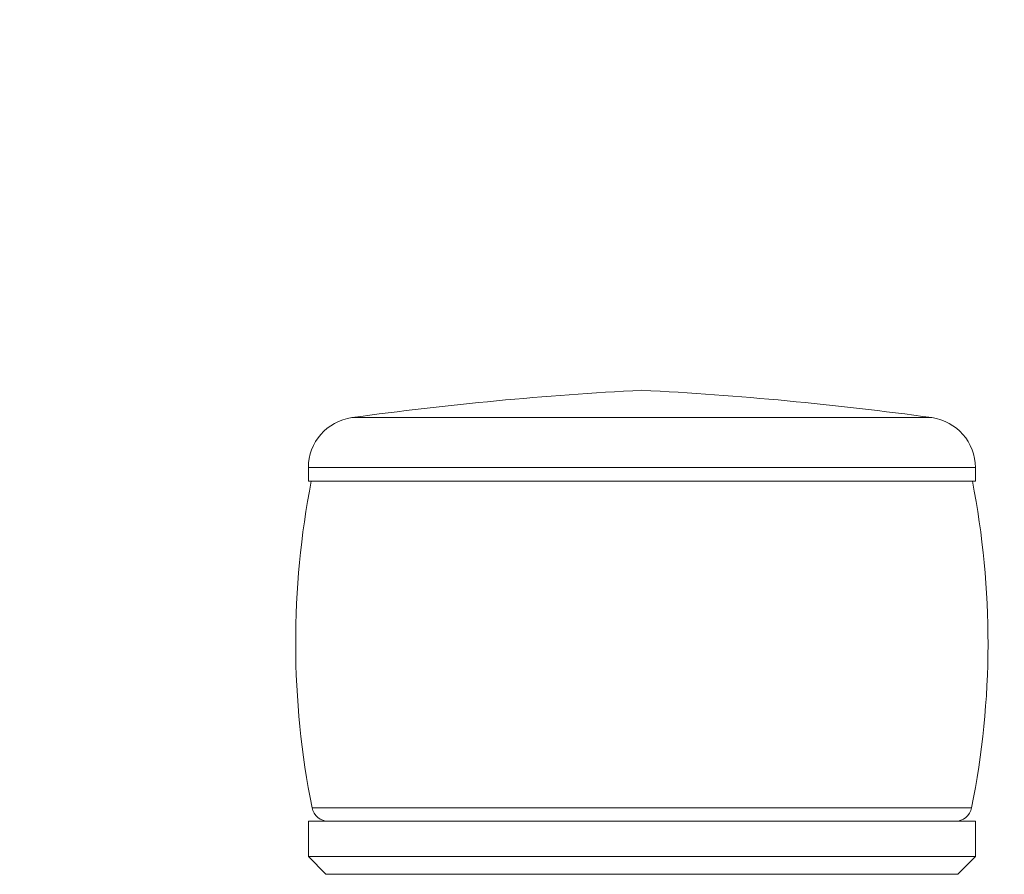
# Model space of a CAD drawing. Header units: millimetres. Extents: x 3 to 556, y 2 to 429.
# Tile 17 of 57: x 194 to 223, y 220 to 245. Entities that reach past the tile are written whole.
import ezdxf

# ---------------------------------------------------------------- set-up
doc = ezdxf.new("R2010")
doc.units = ezdxf.units.MM
doc.header["$LTSCALE"] = 2
doc.styles.add('SLDTEXTSTYLE0', font='TXT', dxfattribs={"width": 0.75})
doc.dimstyles.new('SLDDIMSTYLE7', dxfattribs={"dimtxt": 4.233333, "dimasz": 6.35, "dimexe": 0, "dimexo": 0.0625, "dimgap": 1.058333, "dimtad": 0, "dimtih": 1, "dimtoh": 1, "dimdec": 1, "dimrnd": 1e-09, "dimzin": 12, "dimdsep": 46, "dimtxsty": 'SLDTEXTSTYLE0', "dimsah": 1, "dimcen": 0, "dimadec": 0, "dimazin": 3, "dimtfac": 1, "dimtdec": 1, "dimtofl": 0, "dimtmove": 0, "dimatfit": 3, "dimfxl": 1, "dimfrac": 2, "dimtolj": 1, "dimtzin": 12, "dimarcsym": 0})

# ---------------------------------------------------------------- blocks, each defined once
blk = doc.blocks.new('_D_14')
at = {"color": 7, "linetype": 'Continuous', "lineweight": 0}
for p, q in [((200.16, 295.142), (236.19, 267.321)), ((270.102, 270.683), (269.243, 270.683)), ((269.243, 270.683), (269.243, 263.956)), ((287.762, 270.683), (288.621, 270.683)), ((288.621, 270.683), (288.621, 263.956)), ((236.19, 267.321), (243.81, 267.321)), ((269.243, 263.956), (270.102, 263.956)), ((288.621, 263.956), (287.762, 263.956))]:
    blk.add_line(p, q, dxfattribs=at)
blk.add_solid([(200.16, 295.142), (204.565, 290.457), (205.807, 292.065)], dxfattribs=at)
at = {"color": 7, "linetype": 'Continuous', "lineweight": 0, "attachment_point": 1, "style": 'SLDTEXTSTYLE0'}
for s, insert, char_height in [('%%c', (243.81, 269.413), 4.2333), ('0.30in', (271.175, 269.413), 4.2333), ('7.5mm', (250.2, 269.413), 4.2333), ('FOR M6 (1/4-20) SCREW', (243.81, 261.829), 4.23333), ('8 PLACES', (243.81, 255.102), 4.2333)]:
    blk.add_mtext(s, dxfattribs=dict(at, insert=insert, char_height=char_height))

msp = doc.modelspace()

# ---------------------------------------------------------------- linework, layer by layer
at = {"color": 8, "linetype": 'Continuous', "lineweight": 0}
for p, q in [((204.0864048, 233.207015), (221.2971894, 233.207015)), ((209.2280057, 231.7211457), (202.7917975, 231.7211457)), ((222.5917973, 231.7211457), (209.2280057, 231.7211457)), ((202.9015063, 221.6213696), (222.482088, 221.6213696)), ((203.3160613, 219.6451627), (209.4114344, 219.6451627)), ((209.4114344, 219.6451627), (222.0675331, 219.6451627))]:
    msp.add_line(p, q, dxfattribs=at)
at = {"color": 7, "linetype": 'Continuous', "lineweight": 0}
for p, q in [((202.7917975, 231.7211457), (202.7917975, 231.3194253)), ((222.5917973, 231.3194253), (222.5917973, 231.7211457)), ((222.5917973, 231.3194253), (202.7917975, 231.3194253)), ((202.7917975, 221.2194257), (202.7917975, 220.1694228)), ((222.5917973, 221.2194257), (202.7917975, 221.2194257)), ((222.5917973, 220.1694228), (222.5917973, 221.2194257)), ((202.7917975, 220.1694228), (203.3160613, 219.6451627)), ((222.5917973, 220.1694228), (202.7917975, 220.1694228)), ((222.0675331, 219.6451627), (222.5917973, 220.1694228))]:
    msp.add_line(p, q, dxfattribs=at)
for centre, radius, start, end in [((217.7792221, 134.1489177), 100, 92.916138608, 97.870131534), ((207.6043722, 134.1489177), 100, 82.129868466, 87.083861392), ((204.2917972, 231.7211442), 1.5, 97.87013153, 180), ((221.0917972, 231.7211442), 1.5, 0, 82.12986847), ((227.4160378, 226.5241994), 25, 168.94162564, 191.30976465), ((197.9675565, 226.5241994), 25, 348.69023535, 11.05837436), ((203.3917972, 221.7194244), 0.5, 191.30976465, 270), ((221.9917972, 221.7194244), 0.5, 270, 348.69023535)]:
    msp.add_arc(centre, radius, start, end, dxfattribs=at)

# ---------------------------------------------------------------- dimensions: what is measured, and where the dimension line sits
dim = msp.add_diameter_dim_2p(p1=(194.2236336, 299.7251948), p2=(200.1599607, 295.141526), text='<> \\PFOR M6 (1/4-20) SCREW\\P8 PLACES', dimstyle='SLDDIMSTYLE7', dxfattribs=at)
dim.commit()
dim.dimension.update_dxf_attribs({"geometry": '_D_14', "text_midpoint": (275.9915203, 268.179491), "dimtype": 163})

doc.saveas('drawing.dxf')
